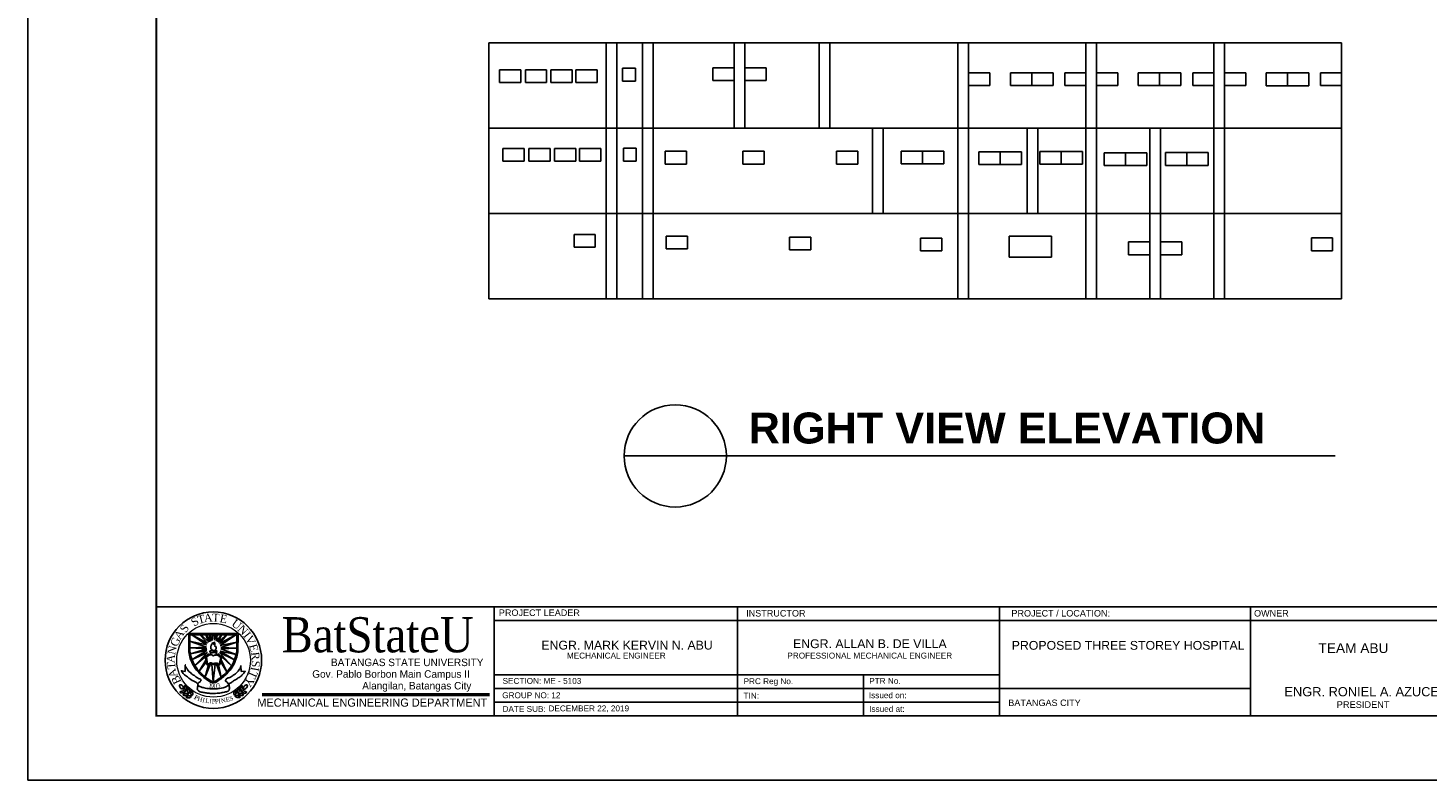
# Model space of a CAD drawing. Header units: millimetres. Extents: x 0 to 531, y -4 to 262.
# Tile 30 of 35: x 432 to 497, y -4 to 31. Entities that reach past the tile are written whole.
import ezdxf
from ezdxf.enums import TextEntityAlignment as Align

# ---------------------------------------------------------------- set-up
doc = ezdxf.new("R2010")
doc.units = ezdxf.units.MM
doc.layers.add('template', color=7, linetype='Continuous')
doc.styles.add('arial', font='arial.ttf')
doc.styles.add('CGOTHIC', font='GOTHIC.TTF')
doc.styles.add('GARAMOND', font='GARA.TTF')
doc.styles.get("Standard").update_dxf_attribs({"font": 'arial.ttf'})

msp = doc.modelspace()

# ---------------------------------------------------------------- linework, layer by layer
for p, q in [((453.396, 26.711), (453.396, 30.711)), ((453.396, 30.711), (493.396, 30.711)), ((458.896, 26.711), (458.896, 30.711)), ((459.396, 26.711), (459.396, 30.711)), ((460.596, 27.358), (460.596, 30.711)), ((461.096, 27.358), (461.096, 30.711)), ((461.096, 30.711), (465.096, 30.711)), ((464.896, 30.711), (464.896, 26.711)), ((465.096, 30.711), (471.096, 30.711)), ((469.396, 30.711), (465.396, 30.711)), ((465.396, 30.711), (465.396, 26.711)), ((468.896, 30.711), (468.896, 26.711)), ((475.396, 30.711), (469.396, 30.711)), ((469.396, 30.711), (469.396, 26.711)), ((475.396, 26.711), (475.396, 30.711)), ((475.896, 26.711), (475.896, 30.711)), ((481.396, 26.711), (481.396, 30.711)), ((481.896, 26.711), (481.896, 30.711)), ((487.396, 26.711), (487.396, 30.711)), ((487.896, 26.711), (487.896, 30.711)), ((493.396, 26.711), (493.396, 30.711)), ((463.896, 29.553), (463.896, 28.953)), ((464.896, 29.553), (463.896, 29.553)), ((464.896, 28.953), (464.896, 29.553)), ((465.396, 29.553), (465.396, 28.953)), ((466.396, 29.553), (465.396, 29.553)), ((466.396, 28.953), (466.396, 29.553)), ((453.89, 29.451), (453.89, 28.851)), ((454.89, 29.451), (453.89, 29.451)), ((454.89, 28.851), (454.89, 29.451)), ((455.106, 29.451), (455.106, 28.851)), ((456.106, 29.451), (455.106, 29.451)), ((456.106, 28.851), (456.106, 29.451)), ((456.306, 29.451), (456.306, 28.851)), ((457.306, 29.451), (456.306, 29.451)), ((457.306, 28.851), (457.306, 29.451)), ((457.482, 29.451), (457.482, 28.851)), ((458.482, 29.451), (457.482, 29.451)), ((458.482, 29.451), (458.482, 28.851)), ((459.67, 29.525), (460.27, 29.525)), ((459.67, 28.925), (459.67, 29.525)), ((460.27, 28.925), (459.67, 28.925)), ((460.27, 29.525), (460.27, 28.925)), ((463.896, 28.953), (464.896, 28.953)), ((465.396, 28.953), (466.396, 28.953)), ((476.896, 29.315), (475.896, 29.315)), ((476.896, 28.715), (476.896, 29.315)), ((477.857, 29.311), (477.857, 28.711)), ((478.857, 29.311), (477.857, 29.311)), ((478.857, 29.311), (478.857, 28.711)), ((479.857, 29.311), (478.857, 29.311)), ((478.857, 28.711), (478.857, 29.311)), ((479.857, 28.711), (479.857, 29.311)), ((480.411, 29.315), (480.411, 28.715)), ((481.411, 29.315), (480.411, 29.315)), ((482.896, 29.315), (481.896, 29.315)), ((482.896, 28.715), (482.896, 29.315)), ((483.857, 29.311), (483.857, 28.711)), ((484.857, 29.311), (483.857, 29.311)), ((484.857, 29.311), (484.857, 28.711)), ((485.857, 29.311), (484.857, 29.311)), ((484.857, 28.711), (484.857, 29.311)), ((485.857, 28.711), (485.857, 29.311)), ((486.411, 29.315), (486.411, 28.715)), ((487.411, 29.315), (486.411, 29.315)), ((487.896, 29.311), (487.896, 28.711)), ((488.896, 29.311), (487.896, 29.311)), ((488.896, 28.711), (488.896, 29.311)), ((489.857, 29.306), (489.857, 28.706)), ((490.857, 29.306), (489.857, 29.306)), ((490.857, 29.306), (490.857, 28.706)), ((491.857, 29.306), (490.857, 29.306)), ((490.857, 28.706), (490.857, 29.306)), ((491.857, 28.706), (491.857, 29.306)), ((492.411, 29.311), (492.411, 28.711)), ((493.411, 29.311), (492.411, 29.311)), ((453.89, 28.851), (454.89, 28.851)), ((455.106, 28.851), (456.106, 28.851)), ((456.306, 28.851), (457.306, 28.851)), ((457.482, 28.851), (458.482, 28.851)), ((475.896, 28.715), (476.896, 28.715)), ((477.857, 28.711), (478.857, 28.711)), ((478.857, 28.711), (479.857, 28.711)), ((480.411, 28.715), (481.411, 28.715)), ((481.896, 28.715), (482.896, 28.715)), ((483.857, 28.711), (484.857, 28.711)), ((484.857, 28.711), (485.857, 28.711)), ((486.411, 28.715), (487.411, 28.715)), ((487.896, 28.711), (488.896, 28.711)), ((489.857, 28.706), (490.857, 28.706)), ((490.857, 28.706), (491.857, 28.706)), ((492.411, 28.711), (493.411, 28.711)), ((460.596, 22.711), (460.596, 27.358)), ((461.096, 22.711), (461.096, 27.358)), ((453.396, 22.711), (453.396, 26.711)), ((453.396, 26.711), (459.396, 26.711)), ((458.896, 26.711), (458.896, 22.711)), ((459.396, 26.711), (459.396, 22.711)), ((471.896, 26.711), (459.396, 26.711)), ((471.396, 26.711), (471.396, 22.711)), ((475.896, 26.711), (471.896, 26.711)), ((471.896, 26.711), (471.896, 22.711)), ((475.396, 22.875), (475.396, 26.711)), ((475.896, 22.711), (475.896, 26.711)), ((475.896, 26.711), (493.396, 26.711)), ((478.646, 22.711), (478.646, 26.711)), ((479.146, 22.711), (479.146, 26.711)), ((481.396, 18.711), (481.396, 26.711)), ((481.896, 18.711), (481.896, 26.711)), ((484.396, 22.847), (484.396, 26.711)), ((484.896, 22.847), (484.896, 26.711)), ((487.396, 23.658), (487.396, 26.711)), ((487.896, 23.658), (487.896, 26.711)), ((493.396, 24.688), (493.396, 26.711)), ((454.056, 25.763), (454.056, 25.163)), ((455.056, 25.763), (454.056, 25.763)), ((455.056, 25.163), (455.056, 25.763)), ((455.272, 25.763), (455.272, 25.163)), ((456.272, 25.763), (455.272, 25.763)), ((456.272, 25.163), (456.272, 25.763)), ((456.471, 25.763), (456.471, 25.163)), ((457.471, 25.763), (456.471, 25.763)), ((457.471, 25.163), (457.471, 25.763)), ((457.648, 25.763), (457.648, 25.163)), ((458.648, 25.763), (457.648, 25.763)), ((458.648, 25.163), (458.648, 25.763)), ((459.703, 25.774), (460.303, 25.774)), ((459.703, 25.174), (459.703, 25.774)), ((460.303, 25.774), (460.303, 25.174)), ((461.665, 25.634), (461.665, 25.034)), ((462.665, 25.634), (461.665, 25.634)), ((462.665, 25.034), (462.665, 25.634)), ((465.306, 25.634), (465.306, 25.034)), ((466.306, 25.634), (465.306, 25.634)), ((466.306, 25.034), (466.306, 25.634)), ((469.705, 25.634), (469.705, 25.034)), ((470.705, 25.634), (469.705, 25.634)), ((470.705, 25.034), (470.705, 25.634)), ((472.733, 25.638), (472.733, 25.038)), ((473.733, 25.638), (472.733, 25.638)), ((473.733, 25.038), (473.733, 25.638)), ((473.733, 25.638), (473.733, 25.038)), ((474.733, 25.638), (473.733, 25.638)), ((474.733, 25.038), (474.733, 25.638)), ((479.244, 25.619), (479.244, 25.019)), ((480.244, 25.619), (479.244, 25.619)), ((480.244, 25.019), (480.244, 25.619)), ((480.244, 25.619), (480.244, 25.019)), ((481.244, 25.619), (480.244, 25.619)), ((481.244, 25.019), (481.244, 25.619)), ((454.056, 25.163), (455.056, 25.163)), ((455.272, 25.163), (456.272, 25.163)), ((456.471, 25.163), (457.471, 25.163)), ((457.648, 25.163), (458.648, 25.163)), ((460.303, 25.174), (459.703, 25.174)), ((461.665, 25.034), (462.665, 25.034)), ((465.306, 25.034), (466.306, 25.034)), ((469.705, 25.034), (470.705, 25.034)), ((472.733, 25.038), (473.733, 25.038)), ((473.733, 25.038), (474.733, 25.038)), ((476.376, 25.608), (476.376, 25.008)), ((477.376, 25.608), (476.376, 25.608)), ((476.376, 25.008), (477.376, 25.008)), ((477.376, 25.008), (477.376, 25.608)), ((477.376, 25.608), (477.376, 25.008)), ((478.376, 25.608), (477.376, 25.608)), ((477.376, 25.008), (478.376, 25.008)), ((478.376, 25.008), (478.376, 25.608)), ((479.244, 25.019), (480.244, 25.019)), ((480.244, 25.019), (481.244, 25.019)), ((482.259, 25.56), (482.259, 24.96)), ((483.259, 25.56), (482.259, 25.56)), ((482.259, 24.96), (483.259, 24.96)), ((483.259, 24.96), (483.259, 25.56)), ((483.259, 25.56), (483.259, 24.96)), ((484.259, 25.56), (483.259, 25.56)), ((483.259, 24.96), (484.259, 24.96)), ((484.259, 24.96), (484.259, 25.56)), ((485.139, 25.568), (485.139, 24.968)), ((486.139, 25.568), (485.139, 25.568)), ((485.139, 24.968), (486.139, 24.968)), ((486.139, 24.968), (486.139, 25.568)), ((486.139, 25.568), (486.139, 24.968)), ((487.139, 25.568), (486.139, 25.568)), ((486.139, 24.968), (487.139, 24.968)), ((487.139, 24.968), (487.139, 25.568)), ((493.396, 18.711), (493.396, 24.688)), ((487.396, 18.711), (487.396, 23.658)), ((487.896, 18.711), (487.896, 23.658)), ((453.396, 18.711), (453.396, 22.711)), ((453.396, 22.711), (458.896, 22.711)), ((458.896, 22.711), (458.896, 20.898)), ((458.896, 22.711), (493.396, 22.711)), ((459.396, 18.711), (459.396, 22.711)), ((460.596, 18.711), (460.596, 22.711)), ((461.096, 18.711), (461.096, 22.711)), ((475.396, 18.711), (475.396, 22.875)), ((475.896, 18.711), (475.896, 22.875)), ((484.396, 18.711), (484.396, 22.847)), ((484.896, 18.711), (484.896, 22.847)), ((457.389, 21.728), (457.389, 21.128)), ((458.389, 21.728), (457.389, 21.728)), ((458.389, 21.128), (458.389, 21.728)), ((457.389, 21.128), (458.389, 21.128)), ((461.71, 21.648), (461.71, 21.048)), ((462.71, 21.648), (461.71, 21.648)), ((461.71, 21.048), (462.71, 21.048)), ((462.71, 21.048), (462.71, 21.648)), ((467.496, 21.604), (467.496, 21.004)), ((468.496, 21.604), (467.496, 21.604)), ((468.496, 21.004), (468.496, 21.604)), ((473.64, 21.56), (473.64, 20.96)), ((474.64, 21.56), (473.64, 21.56)), ((474.64, 20.96), (474.64, 21.56)), ((477.793, 21.656), (479.793, 21.656)), ((477.793, 20.656), (477.793, 21.656)), ((479.793, 21.656), (479.793, 20.656)), ((483.396, 21.379), (483.396, 20.779)), ((484.396, 21.379), (483.396, 21.379)), ((484.396, 21.379), (484.396, 20.779)), ((485.896, 21.379), (484.896, 21.379)), ((485.896, 20.779), (485.896, 21.379)), ((491.974, 21.568), (491.974, 20.968)), ((492.974, 21.568), (491.974, 21.568)), ((492.974, 20.968), (492.974, 21.568)), ((458.896, 18.711), (458.896, 20.898)), ((467.496, 21.004), (468.496, 21.004)), ((473.64, 20.96), (474.64, 20.96)), ((479.793, 20.656), (477.793, 20.656)), ((483.396, 20.779), (484.396, 20.779)), ((484.896, 20.779), (485.896, 20.779)), ((491.974, 20.968), (492.974, 20.968)), ((453.396, 18.711), (459.396, 18.711)), ((459.396, 18.711), (460.596, 18.711)), ((460.596, 18.711), (475.396, 18.711)), ((475.396, 18.711), (481.396, 18.711)), ((481.396, 18.711), (484.396, 18.711)), ((484.396, 18.711), (487.396, 18.711)), ((487.396, 18.711), (493.396, 18.711)), ((464.534, 11.341), (459.738, 11.341)), ((464.534, 11.341), (493.095, 11.341))]:
    msp.add_line(p, q)
msp.add_circle((462.136, 11.341), 2.398)
at = {"layer": 'template'}
for p, q in [((431.778, 66.532), (431.778, -3.864)), ((437.795, 4.265), (528.046, 4.265)), ((453.641, 4.266), (453.641, -0.856)), ((453.641, 4.265), (453.641, -0.856)), ((465.051, 4.266), (465.051, -0.856)), ((465.051, 4.265), (465.051, -0.856)), ((477.341, -0.856), (477.341, 4.265)), ((489.118, 4.265), (489.118, -0.856)), ((453.641, 3.625), (510.212, 3.625)), ((439.321, 3.009), (441.633, 3.004)), ((439.321, 2.142), (439.321, 3.009)), ((440.146, 2.473), (439.348, 2.646)), ((439.348, 2.646), (440.146, 2.37)), ((439.37, 2.946), (441.568, 2.946)), ((439.37, 2.177), (439.37, 2.946)), ((440.2, 2.549), (439.462, 2.946)), ((439.462, 2.946), (440.146, 2.473)), ((439.902, 2.946), (439.869, 2.912)), ((439.869, 2.912), (440.2, 2.549)), ((440.26, 2.603), (439.902, 2.946)), ((440.151, 2.946), (440.124, 2.946)), ((440.124, 2.946), (440.26, 2.603)), ((440.341, 2.641), (440.151, 2.946)), ((440.341, 2.946), (440.284, 2.928)), ((440.284, 2.928), (440.341, 2.641)), ((440.423, 2.684), (440.341, 2.946)), ((440.444, 2.946), (440.423, 2.684)), ((440.52, 2.946), (440.444, 2.946)), ((440.618, 2.946), (440.52, 2.69)), ((440.52, 2.69), (440.52, 2.946)), ((440.857, 2.946), (440.618, 2.652)), ((440.618, 2.652), (440.656, 2.946)), ((440.656, 2.946), (440.618, 2.946)), ((441.107, 2.946), (440.7, 2.597)), ((440.7, 2.597), (440.857, 2.946)), ((441.519, 2.946), (440.759, 2.543)), ((440.759, 2.543), (441.107, 2.946)), ((440.797, 2.44), (441.519, 2.946)), ((441.568, 2.17), (441.568, 2.946)), ((441.617, 2.142), (441.633, 3.004)), ((440.146, 2.37), (439.397, 2.337)), ((439.397, 2.337), (440.168, 2.283)), ((440.168, 2.283), (439.397, 2.048)), ((439.397, 2.048), (440.173, 2.218)), ((440.173, 2.218), (439.471, 1.787)), ((439.471, 1.787), (440.2, 2.12)), ((440.2, 2.12), (439.604, 1.511)), ((439.604, 1.511), (440.255, 2.055)), ((440.331, 2.128), (440.331, 2.027)), ((440.61, 2.116), (440.61, 2.015)), ((441.327, 1.499), (440.694, 2.071)), ((441.465, 1.781), (440.759, 2.12)), ((440.759, 2.12), (441.327, 1.499)), ((441.568, 2.608), (440.797, 2.44)), ((440.797, 2.185), (441.465, 1.781)), ((440.797, 2.185), (441.535, 2.017)), ((440.819, 2.359), (441.568, 2.608)), ((441.568, 2.326), (440.819, 2.359)), ((440.83, 2.283), (441.568, 2.326)), ((441.535, 2.017), (440.83, 2.283)), ((439.158, 1.225), (439.147, 1.501)), ((440.119, 1.751), (439.807, 1.236)), ((439.807, 1.236), (440.13, 1.67)), ((440.085, 1.913), (440.162, 1.558)), ((440.089, 0.973), (440.336, 1.589)), ((440.244, 1.535), (440.089, 0.973)), ((440.145, 1.906), (440.203, 1.575)), ((440.401, 1.573), (440.469, 0.735)), ((440.469, 0.735), (440.553, 1.578)), ((440.624, 1.573), (440.842, 0.967)), ((440.842, 0.967), (440.721, 1.54)), ((440.821, 1.877), (440.739, 1.569)), ((440.771, 1.552), (440.866, 1.916)), ((440.803, 1.703), (441.106, 1.209)), ((441.106, 1.209), (440.835, 1.773)), ((441.766, 1.503), (441.777, 1.233)), ((438.974, 1.263), (439.158, 1.225)), ((441.777, 1.233), (441.958, 1.239)), ((453.641, 1.075), (477.341, 1.075)), ((470.975, 1.075), (470.975, -0.856)), ((453.641, 0.431), (489.118, 0.431)), ((453.641, -0.212), (463.975, -0.212)), ((453.641, -0.212), (477.341, -0.212)), ((465.051, -0.212), (475.385, -0.212)), ((431.778, -3.864), (531.054, -3.864))]:
    msp.add_line(p, q, dxfattribs=at)
at = {"layer": 'template', "linetype": 'Continuous', "ltscale": 0.5}
msp.add_line((465.051, 4.265), (465.051, -0.856), dxfattribs=at)
at = {"layer": 'template', "linetype": 'Continuous', "lineweight": 50}
msp.add_line((442.759, 0.153), (453.42, 0.153), dxfattribs=at)
at = {"layer": 'template', "linetype": 'Continuous', "const_width": 0.0853}
msp.add_lwpolyline([(437.795, -0.856), (528.046, -0.856), (528.046, 63.523), (437.795, 63.523)], close=True, dxfattribs=at)
at = {"layer": 'template'}
msp.add_circle((440.473, 1.759), 2.263, dxfattribs=at)
at = {"layer": 'template', "lineweight": 20}
for centre, radius in [((440.473, 1.759), 2.263), ((440.481, 1.752), 1.728)]:
    msp.add_circle(centre, radius, dxfattribs=at)
at = {"layer": 'template'}
for points in [[(439.321, 2.142), (439.392, 1.842), (439.538, 1.505), (439.739, 1.223), (440.14, 0.86), (440.412, 0.703), (440.466, 0.687)], [(439.37, 2.177), (439.441, 1.876), (439.587, 1.54), (439.788, 1.258), (440.189, 0.895), (440.461, 0.737), (440.515, 0.721)], [(440.085, 1.913), (440.084, 1.952), (440.141, 1.96), (440.203, 1.984), (440.278, 2.021), (440.331, 2.027), (440.331, 2.05)], [(441.568, 2.177), (441.498, 1.876), (441.351, 1.54), (441.15, 1.258), (440.749, 0.895), (440.477, 0.737), (440.423, 0.721)], [(441.617, 2.142), (441.547, 1.842), (441.4, 1.505), (441.199, 1.223), (440.798, 0.86), (440.526, 0.703), (440.472, 0.687)], [(440.865, 1.911), (440.853, 1.955), (440.792, 1.94), (440.757, 1.958), (440.731, 1.99), (440.693, 2.013), (440.661, 2.036), (440.61, 2.036)], [(440.162, 1.558), (440.211, 1.522), (440.264, 1.535), (440.298, 1.572), (440.336, 1.589), (440.388, 1.589), (440.429, 1.58), (440.47, 1.56), (440.536, 1.575), (440.577, 1.586), (440.624, 1.573), (440.721, 1.54), (440.771, 1.552)], [(440.203, 1.575), (440.258, 1.575), (440.267, 1.598), (440.304, 1.619), (440.368, 1.633), (440.429, 1.604), (440.467, 1.598), (440.516, 1.601), (440.554, 1.619), (440.609, 1.624), (440.644, 1.622), (440.676, 1.598), (440.693, 1.584), (440.739, 1.569)], [(439.056, 0.395), (438.947, 0.434), (438.896, 0.512), (438.89, 0.588), (438.9, 0.601), (438.966, 0.594), (439.033, 0.534), (439.059, 0.476), (439.067, 0.421), (439.067, 0.393), (439.061, 0.393), (439.046, 0.408), (439.044, 0.408)], [(439.162, 0.283), (439.1, 0.237), (439.012, 0.218), (438.958, 0.22), (438.914, 0.247), (438.913, 0.264), (438.955, 0.291), (438.997, 0.307), (439.048, 0.315), (439.068, 0.321), (439.107, 0.311), (439.158, 0.282), (439.16, 0.276)], [(439.3, 0.165), (439.238, 0.118), (439.15, 0.1), (439.096, 0.102), (439.052, 0.128), (439.051, 0.146), (439.093, 0.173), (439.135, 0.188), (439.187, 0.196), (439.206, 0.202), (439.245, 0.192), (439.296, 0.164), (439.298, 0.157)], [(439.189, 0.32), (439.216, 0.392), (439.209, 0.482), (439.192, 0.533), (439.154, 0.568), (439.137, 0.564), (439.123, 0.516), (439.12, 0.471), (439.127, 0.42), (439.127, 0.399), (439.147, 0.365), (439.189, 0.323), (439.196, 0.323)], [(439.451, 0.058), (439.389, 0.011), (439.302, -0.008), (439.247, -0.006), (439.203, 0.021), (439.202, 0.039), (439.244, 0.065), (439.286, 0.081), (439.338, 0.089), (439.358, 0.095), (439.396, 0.085), (439.448, 0.057), (439.45, 0.05)], [(439.327, 0.201), (439.355, 0.273), (439.348, 0.363), (439.33, 0.415), (439.293, 0.449), (439.275, 0.446), (439.262, 0.397), (439.258, 0.353), (439.265, 0.301), (439.265, 0.28), (439.286, 0.246), (439.327, 0.205), (439.334, 0.205)], [(439.478, 0.094), (439.506, 0.166), (439.499, 0.256), (439.482, 0.307), (439.444, 0.342), (439.427, 0.338), (439.413, 0.29), (439.409, 0.245), (439.416, 0.194), (439.416, 0.173), (439.437, 0.139), (439.478, 0.097), (439.485, 0.097)], [(441.456, 0.111), (441.432, 0.184), (441.442, 0.273), (441.462, 0.324), (441.501, 0.357), (441.518, 0.353), (441.53, 0.304), (441.531, 0.259), (441.522, 0.208), (441.521, 0.187), (441.499, 0.154), (441.456, 0.114), (441.449, 0.114)], [(441.482, 0.073), (441.541, 0.024), (441.628, 0.002), (441.683, 0.001), (441.727, 0.026), (441.73, 0.044), (441.689, 0.072), (441.647, 0.09), (441.596, 0.1), (441.577, 0.106), (441.537, 0.098), (441.485, 0.072), (441.483, 0.065)], [(441.612, 0.211), (441.587, 0.285), (441.598, 0.374), (441.617, 0.425), (441.656, 0.457), (441.673, 0.453), (441.685, 0.405), (441.687, 0.36), (441.678, 0.308), (441.677, 0.288), (441.655, 0.254), (441.612, 0.215), (441.605, 0.215)], [(441.637, 0.174), (441.697, 0.125), (441.784, 0.102), (441.838, 0.102), (441.883, 0.127), (441.885, 0.144), (441.844, 0.173), (441.803, 0.191), (441.752, 0.201), (441.732, 0.207), (441.693, 0.199), (441.641, 0.173), (441.638, 0.166)], [(441.755, 0.324), (441.73, 0.397), (441.741, 0.487), (441.76, 0.537), (441.799, 0.57), (441.816, 0.566), (441.828, 0.517), (441.83, 0.472), (441.821, 0.421), (441.82, 0.401), (441.798, 0.367), (441.755, 0.328), (441.748, 0.328)], [(441.78, 0.287), (441.84, 0.237), (441.927, 0.215), (441.981, 0.215), (442.026, 0.24), (442.028, 0.257), (441.987, 0.286), (441.946, 0.303), (441.895, 0.313), (441.875, 0.32), (441.836, 0.311), (441.784, 0.286), (441.781, 0.279)], [(441.891, 0.393), (442.001, 0.428), (442.055, 0.503), (442.064, 0.579), (442.055, 0.593), (441.988, 0.589), (441.919, 0.532), (441.891, 0.475), (441.88, 0.42), (441.879, 0.392), (441.886, 0.392), (441.901, 0.406), (441.903, 0.406)]]:
    msp.add_spline(points, degree=3, dxfattribs=at)
for points, end_tangent in [([(440.145, 1.906), (440.22, 1.946), (440.272, 1.993), (440.325, 2.007), (440.377, 2.013), (440.429, 1.993), (440.449, 1.966), (440.47, 1.952), (440.499, 1.978), (440.565, 1.993), (440.629, 2.004), (440.699, 1.972), (440.745, 1.926), (440.803, 1.906), (440.821, 1.914), (440.821, 1.877)], (0, -1)), ([(440.317, 2.197), (440.405, 2.193), (440.496, 2.189), (440.557, 2.19), (440.611, 2.196), (440.642, 2.194), (440.643, 2.165), (440.643, 2.141), (440.632, 2.119), (440.607, 2.116), (440.556, 2.111), (440.468, 2.111), (440.364, 2.109), (440.338, 2.124), (440.307, 2.143), (440.316, 2.199), (440.316, 2.205)], (-1, 0))]:
    msp.add_spline(points, degree=3, dxfattribs=dict(at, end_tangent=end_tangent))
at = {"layer": 'template', "start_tangent": (-1, 0)}
msp.add_spline([(440.462, 2.217), (440.394, 2.254), (440.358, 2.311), (440.358, 2.373), (440.358, 2.421), (440.372, 2.447), (440.387, 2.495), (440.408, 2.49), (440.416, 2.538), (440.43, 2.574), (440.449, 2.547), (440.486, 2.514), (440.515, 2.514), (440.513, 2.552), (440.5, 2.587), (440.502, 2.599), (440.537, 2.569), (440.537, 2.541), (440.543, 2.515), (440.543, 2.486), (440.532, 2.442), (440.559, 2.401), (440.591, 2.402), (440.611, 2.349), (440.605, 2.306), (440.574, 2.247), (440.544, 2.222), (440.507, 2.215), (440.461, 2.215), (440.464, 2.215)], degree=3, dxfattribs=at)
at = {"layer": 'template'}
for points, knots in [([(439.164, 1.53), (439.113, 1.53), (439.236, 1.367), (439.294, 1.254), (439.45, 1.115), (439.624, 1.013), (439.738, 0.897), (439.922, 0.868), (439.878, 0.775), (439.831, 0.726), (439.767, 0.687), (439.718, 0.589), (439.872, 0.501), (440.049, 0.45), (440.268, 0.412), (440.447, 0.415), (440.658, 0.411), (440.892, 0.439), (441.087, 0.518), (441.194, 0.581), (441.194, 0.65), (441.137, 0.691), (441.1, 0.742), (441.034, 0.777), (441.054, 0.845), (441.115, 0.917), (441.253, 0.939), (441.396, 1.042), (441.532, 1.135), (441.634, 1.238), (441.697, 1.332), (441.753, 1.402), (441.766, 1.491), (441.766, 1.503)], [0, 0, 0, 0, 0.050157, 0.09733, 0.169415, 0.238469, 0.297382, 0.34519, 0.361609, 0.384753, 0.415402, 0.43521, 0.480082, 0.549086, 0.637593, 0.692397, 0.728181, 0.847546, 0.920378, 0.94488, 0.959291, 0.979722, 1.010309, 1.023969, 1.046254, 1.066064, 1.119081, 1.173808, 1.241086, 1.282544, 1.318293, 1.350594, 1.379885, 1.379885, 1.379885, 1.379885]), ([(439.148, 1.524), (439.152, 1.529), (439.161, 1.533), (439.173, 1.532), (439.175, 1.532)], [3.04846765, 3.04846765, 3.04846765, 3.04846765, 3.05886904, 3.06079098, 3.06079098, 3.06079098, 3.06079098]), ([(441.958, 1.239), (441.962, 1.239), (441.986, 1.234), (441.848, 1.105), (441.764, 0.994), (441.592, 0.899), (441.433, 0.792), (441.317, 0.698), (441.191, 0.657), (441.217, 0.527), (441.248, 0.423), (441.174, 0.295), (441.023, 0.267), (440.825, 0.216), (440.582, 0.197), (440.344, 0.191), (440.133, 0.223), (439.947, 0.243), (439.812, 0.291), (439.739, 0.346), (439.713, 0.396), (439.735, 0.484), (439.753, 0.572), (439.723, 0.723), (439.508, 0.768), (439.344, 0.907), (439.191, 1.025), (439.061, 1.114), (439.016, 1.201), (438.945, 1.269), (438.973, 1.265), (439.002, 1.258)], [1.525096, 1.525096, 1.525096, 1.525096, 1.532073, 1.584612, 1.633558, 1.698069, 1.768711, 1.823631, 1.856154, 1.874433, 1.942755, 1.959564, 2.013837, 2.081716, 2.168665, 2.253261, 2.318126, 2.380396, 2.439479, 2.4572, 2.470092, 2.492272, 2.543518, 2.560297, 2.639259, 2.721631, 2.780104, 2.832648, 2.871086, 2.885372, 2.911145, 2.911145, 2.911145, 2.911145]), ([(440.442, 1.067), (440.454, 1.065), (440.475, 1.062), (440.491, 1.063), (440.502, 1.067)], [0, 0, 0, 0, 0.01145534, 0.02007474, 0.02007474, 0.02007474, 0.02007474]), ([(440.442, 1.046), (440.454, 1.044), (440.475, 1.041), (440.491, 1.043), (440.502, 1.046)], [0, 0, 0, 0, 0.01145534, 0.02007474, 0.02007474, 0.02007474, 0.02007474]), ([(440.448, 0.998), (440.458, 0.999), (440.475, 1.002), (440.488, 1.001), (440.495, 0.999)], [0.00178548, 0.00178548, 0.00178548, 0.00178548, 0.01145534, 0.01823656, 0.01823656, 0.01823656, 0.01823656]), ([(440.449, 0.977), (440.459, 0.979), (440.475, 0.981), (440.487, 0.98), (440.493, 0.979)], [0.00231179, 0.00231179, 0.00231179, 0.00231179, 0.01145534, 0.0176246, 0.0176246, 0.0176246, 0.0176246])]:
    msp.add_open_spline(points, degree=3, knots=knots, dxfattribs=at)

# ---------------------------------------------------------------- texts
at = {"insert": (465.583, 13.375), "char_height": 1.45195, "attachment_point": 1, "style": 'arial'}
msp.add_mtext_dynamic_manual_height_columns('{\\fArial|b1|i0|c0|p34;RIGHT VIEW ELEVATION}', width=43.36072, gutter_width=1, heights=[0], dxfattribs=at)
at = {"layer": 'template', "style": 'arial'}
for s, height, p in [('PROJECT LEADER', 0.30409, (453.865, 3.833)), ('INSTRUCTOR', 0.304, (465.464, 3.806)), ('PROJECT / LOCATION:', 0.30402, (477.906, 3.806)), ('PROJECT / LOCATION:', 0.30402, (477.906, 3.806)), ('PROJECT / LOCATION:', 0.30402, (477.906, 3.806)), ('OWNER', 0.304, (489.287, 3.806)), ('ENGR. MARK KERVIN N. ABU', 0.41257, (455.859, 2.256)), ('ENGR. ALLAN B. DE VILLA', 0.41257, (467.663, 2.323)), ('PROPOSED THREE STOREY HOSPITAL', 0.41257, (477.921, 2.247)), ('MECHANICAL ENGINEER', 0.27505, (457.056, 1.835)), ('PROFESSIONAL MECHANICAL ENGINEER', 0.27505, (467.397, 1.835)), ('TEAM ABU', 0.4598, (492.307, 2.093)), ('SECTION: ME - 5103', 0.27505, (454.039, 0.648)), ('PRC Reg No.', 0.27505, (465.342, 0.634)), ('PTR No.', 0.275, (471.237, 0.648)), ('GROUP NO: 12', 0.27505, (454.021, -0.026)), ('TIN:', 0.275, (465.342, -0.048)), ('Issued on:', 0.275, (471.218, -0.026)), ('ENGR. RONIEL A. AZUCENA', 0.43038, (490.712, 0.064)), ('DATE SUB:', 0.275, (454.036, -0.669)), ('DECEMBER 22, 2019', 0.27505, (456.193, -0.642)), ('Issued at:', 0.275, (471.234, -0.669)), ('BATANGAS CITY', 0.30402, (477.759, -0.394)), ('PRESIDENT', 0.3099, (493.165, -0.481))]:
    msp.add_text(s, height=height, dxfattribs=at).set_placement(p)
at = {"layer": 'template', "width": 1}
for s, height, style, p in [('BatStateU', 1.6503, 'GARAMOND', (448.179, 2.125)), ('Gov. Pablo Borbon Main Campus II', 0.35128, 'CGOTHIC', (448.806, 0.934)), ('BATANGAS STATE UNIVERSITY', 0.35128, 'CGOTHIC', (449.565, 1.479)), ('Alangilan, Batangas City', 0.35128, 'CGOTHIC', (450.014, 0.384))]:
    msp.add_text(s, height=height, dxfattribs=dict(at, style=style)).set_placement(p, align=Align.CENTER)
at = {"layer": 'template', "attachment_point": 1}
for s, insert, char_height, width, rotation in [('{\\fTimes New Roman|b0|i0|c0|p18;T}', (440.423, 3.947), 0.37713, 0.3193, 356.81503), ('{\\fTimes New Roman|b0|i0|c0|p18;S}', (438.869, 3.224), 0.37713, 29.67394, 56.11039), ('{\\fTimes New Roman|b0|i0|c0|p18;S}', (439.368, 3.639), 0.37713, 29.67394, 33.23179), ('{\\fTimes New Roman|b0|i0|c0|p18;T}', (439.684, 3.815), 0.37713, 29.67394, 14.44799), ('{\\fTimes New Roman|b0|i0|c0|p18;A}', (440.007, 3.912), 0.37713, 29.67394, 5.71852), ('{\\fTimes New Roman|b0|i0|c0|p18;E}', (440.82, 3.918), 0.37713, 29.67394, 348.69045), ('{\\fTimes New Roman|b0|i0|c0|p18;U}', (441.512, 3.71), 0.37713, 29.67394, 323.50126), ('{\\fTimes New Roman|b0|i0|c0|p18;N}', (441.848, 3.453), 0.37713, 29.67394, 314.13564), ('{\\fTimes New Roman|b0|i0|c0|p18;G}', (438.429, 2.51), 0.37713, 29.67394, 65.93474), ('{\\fTimes New Roman|b0|i0|c0|p18;A}', (438.594, 2.897), 0.37713, 29.67394, 56.11039), ('{\\fTimes New Roman|b0|i0|c0|p18;I}', (442.148, 3.139), 0.37713, 29.67394, 308.6454), ('{\\fTimes New Roman|b0|i0|c0|p18;V}', (442.28, 2.969), 0.37713, 29.67394, 298.20017), ('{\\fTimes New Roman|b0|i0|c0|p18;N}', (438.306, 2.072), 0.37713, 29.67394, 77.56161), ('{\\fTimes New Roman|b0|i0|c0|p18;E}', (442.504, 2.558), 0.37713, 29.67394, 285.47868), ('{\\fTimes New Roman|b0|i0|c0|p18;R}', (442.612, 2.166), 0.37713, 29.67394, 276.19955), ('{\\fTimes New Roman|b0|i0|c0|p18;A}', (438.275, 1.637), 0.37713, 29.67394, 85.53705), ('{\\fTimes New Roman|b0|i0|c0|p18;T}', (438.326, 1.316), 0.37713, 29.67394, 94.26652), ('{\\fTimes New Roman|b0|i0|c0|p18;I}', (442.618, 1.398), 0.37713, 29.67394, 259.8108), ('{\\fTimes New Roman|b0|i0|c0|p18;S}', (442.66, 1.724), 0.37713, 29.67394, 266.05857), ('{\\fTimes New Roman|b0|i0|c0|p18;A}', (438.46, 0.884), 0.37713, 29.67394, 110.36673), ('{\\fTimes New Roman|b0|i0|c0|p18;B}', (438.642, 0.578), 0.37713, 29.67394, 115.18408), ('{\\fTimes New Roman|b0|i0|c0|p18;1}', (440.259, 0.683), 0.21119, 29.67394, 350.69674), ('{\\fTimes New Roman|b0|i0|c0|p18;9}', (440.34, 0.661), 0.21119, 29.67394, 359.89652), ('{\\fTimes New Roman|b0|i0|c0|p18;0}', (440.497, 0.657), 0.21119, 29.67394, 359.89652), ('{\\fTimes New Roman|b0|i0|c0|p18;3}', (440.611, 0.659), 0.21119, 29.67394, 14.57269), ('{\\fTimes New Roman|b0|i0|c0|p18;Y}', (442.421, 0.802), 0.37713, 29.67394, 237.49398), ('{\\fTimes New Roman|b0|i0|c0|p18;T}', (442.571, 1.154), 0.37713, 29.67394, 245.97799), ('{\\fTimes New Roman|b0|i0|c0|p18;P}', (439.637, 0.139), 0.21119, 29.67394, 333.24497), ('{\\fTimes New Roman|b0|i0|c0|p18;P}', (439.643, 0.139), 0.21119, 29.67394, 333.24497), ('{\\fTimes New Roman|b0|i0|c0|p18;H}', (439.769, 0.064), 0.21119, 29.67394, 342.36893), ('{\\fTimes New Roman|b0|i0|c0|p18;E}', (441.023, -0.001), 0.21119, 29.67394, 14.57269), ('{\\fTimes New Roman|b0|i0|c0|p18;S}', (441.202, 0.05), 0.21119, 29.67394, 14.57269), ('{\\fTimes New Roman|b0|i0|c0|p18;I}', (439.984, -0.006), 0.21119, 29.67394, 350.74463), ('{\\fTimes New Roman|b0|i0|c0|p18;L}', (440.114, -0.025), 0.21119, 29.67394, 350.69674), ('{\\fTimes New Roman|b0|i0|c0|p18;I}', (440.29, -0.058), 0.21119, 29.67394, 357.83253), ('{\\fTimes New Roman|b0|i0|c0|p18;P}', (440.397, -0.068), 0.21119, 29.67394, 359.89652), ('{\\fTimes New Roman|b0|i0|c0|p18;P}', (440.53, -0.075), 0.21119, 29.67394, 7.51618), ('{\\fTimes New Roman|b0|i0|c0|p18;I}', (440.691, -0.067), 0.21119, 29.67394, 9.03911), ('{\\fTimes New Roman|b0|i0|c0|p18;N}', (440.8, -0.057), 0.21119, 29.67394, 12.92447)]:
    msp.add_mtext(s, dxfattribs=dict(at, insert=insert, char_height=char_height, width=width, rotation=rotation))
at = {"layer": 'template', "linetype": 'Continuous', "lineweight": 0, "insert": (442.534, -0.041), "char_height": 0.38403, "width": 12.18966, "attachment_point": 1}
msp.add_mtext('{\\fCentury Gothic|b0|i0|c0|p34;\\C7;MECHANICAL ENGINEERING DEPARTMENT}', dxfattribs=at)

doc.saveas('drawing.dxf')
